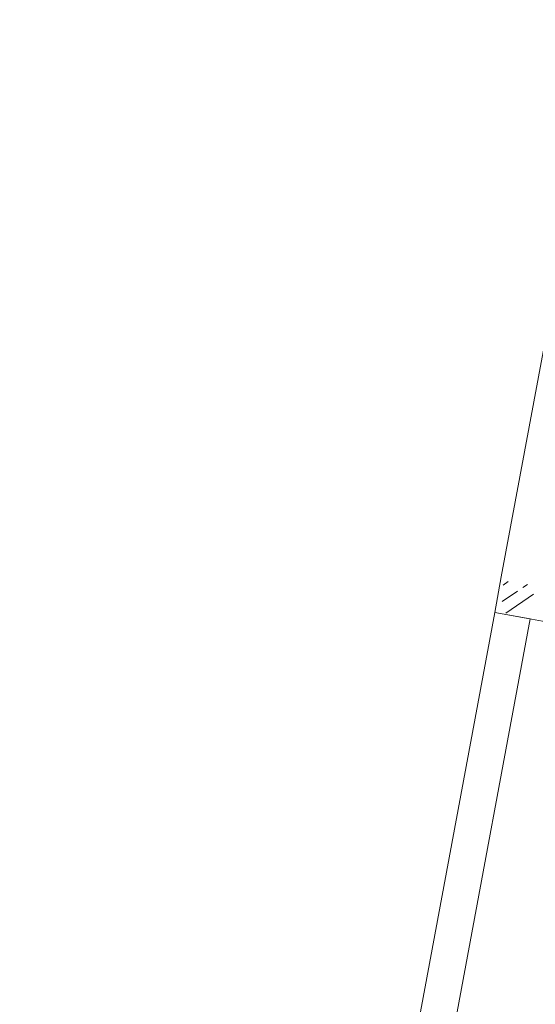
# Model space of a CAD drawing. Header units: metres. Extents: x 0 to 60282398, y -11592309 to 5708004.
# Tile 34 of 136: x 32353343.38 to 32353348.37, y 5707913.26 to 5707922.8. Entities that reach past the tile are written whole.
import ezdxf

# ---------------------------------------------------------------- set-up
doc = ezdxf.new("R2010")
doc.units = ezdxf.units.M
doc.header["$LTSCALE"] = 0.75
doc.layers.get('0').update_dxf_attribs({"linetype": 'CONTINUOUS'})
for name, color, linetype, lineweight in [('10417023$0$#9_002_GES I Übersicht Erdgeschoss_1_Neubau_103_Stützen.A', 7, 'CONTINUOUS', 25), ('10417023$0$#9_002_GES I Übersicht Erdgeschoss_1_Neubau_105_Unterzug.A', 7, 'CONTINUOUS', 25), ('10417023$0$Keine', 7, 'CONTINUOUS', 13)]:
    doc.layers.add(name, color=color, linetype=linetype, lineweight=lineweight)

# ---------------------------------------------------------------- blocks, each defined once
blk = doc.blocks.new('10417023$0$#9_MKO_LP5_ARC_GES_UP_00_002_P_G_modell (3D)')
at = {"layer": '10417023$0$#9_002_GES I Übersicht Erdgeschoss_1_Neubau_103_Stützen.A', "linetype": 'Continuous', "lineweight": 5, "true_color": 0xff0000}
h = blk.add_hatch(dxfattribs=at)
h.set_pattern_fill('#9_BETON__STAHLBETON_0001', color=1, style=0, pattern_type=2)
h.set_pattern_definition([(45, (0, 0), (-0.1697056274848, 0.1697056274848), []), (45, (-0.08485, 0.08485), (-0.1697056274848, 0.1697056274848), [0.18, -0.06])])
edge = h.paths.add_edge_path()
edge.add_arc((-32353495.6238, -5707803.0046), 0.175, 180, 270)
edge.add_arc((-32353495.6238, -5707803.0046), 0.175, 270, 360)
edge.add_arc((-32353495.6238, -5707803.0046), 0.175, 0, 90)
edge.add_arc((-32353495.6238, -5707803.0046), 0.175, 90, 180)
at = {"layer": '10417023$0$#9_002_GES I Übersicht Erdgeschoss_1_Neubau_105_Unterzug.A', "color": 1, "linetype": 'Continuous', "lineweight": 13, "true_color": 0xff0000}
for p, q in [((-32353495.7988, -5707796.9296), (-32353495.7988, -5707802.8296)), ((-32353495.7988, -5707803.1796), (-32353495.7988, -5707802.8296)), ((-32353495.7988, -5707803.1796), (-32353476.0538, -5707803.1796)), ((-32353495.7988, -5707803.1796), (-32353495.7988, -5707808.8046)), ((-32353495.4488, -5707803.1796), (-32353495.7988, -5707803.1796)), ((-32353495.4488, -5707808.8046), (-32353495.4488, -5707803.1796))]:
    blk.add_line(p, q, dxfattribs=at)
blk = doc.blocks.new('10417023$0$2_MKO_LP5_LAN_GES_UP_00_002_V_A (3D)')
at = {"layer": '10417023$0$Keine'}
blk.add_blockref('10417023$0$#9_MKO_LP5_ARC_GES_UP_00_002_P_G_modell (3D)', (0, 0), dxfattribs=at)
blk = doc.blocks.new('10417023')
at = {"layer": '10417023$0$Keine', "rotation": 349.4819372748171}
blk.add_blockref('10417023$0$2_MKO_LP5_LAN_GES_UP_00_002_V_A (3D)', (65205154.9314, 5413829.5578), dxfattribs=at)

msp = doc.modelspace()

# ---------------------------------------------------------------- block references
msp.add_blockref('10417023', (0, 0))

doc.saveas('drawing.dxf')
